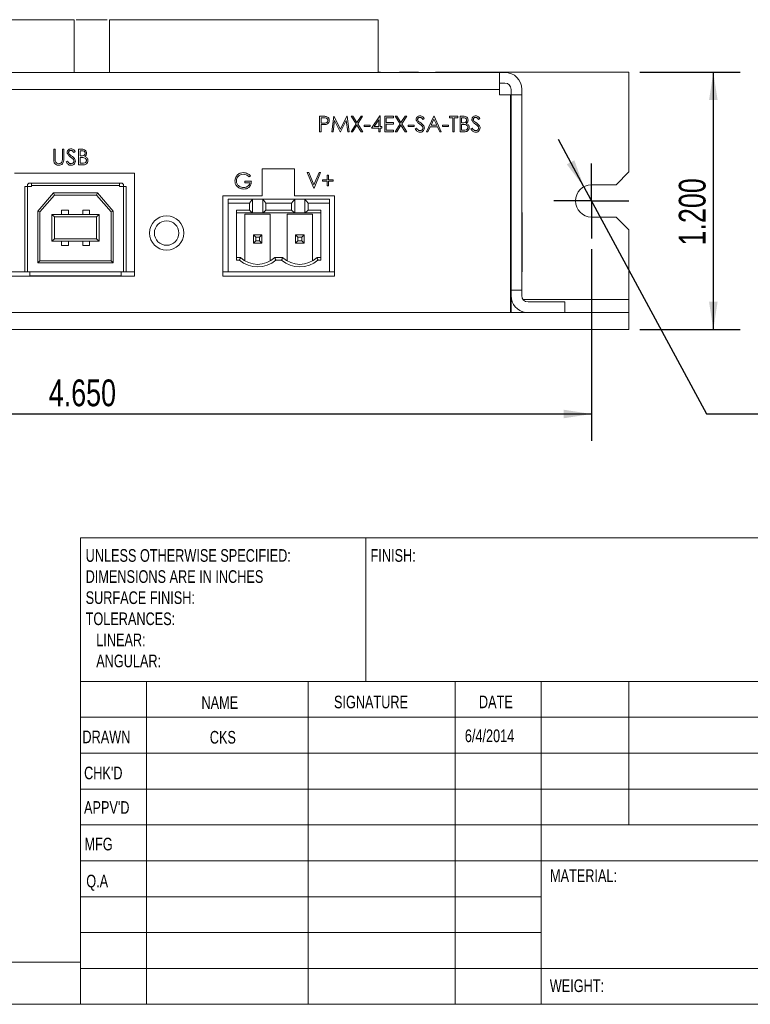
# Model space of a CAD drawing. Header units: inches. Extents: x 0.2 to 16.3, y 0.2 to 11.5.
# Tile 42 of 71: x 8.7 to 12.1, y 0.2 to 4.8. Entities that reach past the tile are written whole.
import ezdxf

# ---------------------------------------------------------------- set-up
doc = ezdxf.new("R2010")
doc.units = ezdxf.units.IN
doc.header["$MEASUREMENT"] = 0
doc.layers.add('FORMAT', color=7, linetype='Continuous')
doc.styles.add('SLDTEXTSTYLE0', font='TXT', dxfattribs={"width": 0.75})
doc.dimstyles.new('SLDDIMSTYLE0', dxfattribs={"dimtxt": 0.125, "dimasz": 0.13, "dimexe": 0, "dimexo": 0.0625, "dimgap": 0.03125, "dimtad": 2, "dimdec": 3, "dimzin": 4, "dimdsep": 46, "dimtxsty": 'Standard', "dimsah": 1, "dimcen": 0.09, "dimadec": 0, "dimazin": 0, "dimtfac": 1, "dimtdec": 3, "dimtofl": 0, "dimtmove": 0, "dimatfit": 3, "dimfxl": 1, "dimtolj": 1, "dimtzin": 12, "dimarcsym": 0})
doc.dimstyles.new('SLDDIMSTYLE3', dxfattribs={"dimtxt": 0.125, "dimasz": 0.13, "dimexe": 0, "dimexo": 0.0625, "dimgap": 0.03125, "dimtad": 0, "dimtih": 1, "dimtoh": 1, "dimdec": 3, "dimzin": 12, "dimdsep": 46, "dimtxsty": 'Standard', "dimsah": 1, "dimcen": 0.09, "dimadec": 0, "dimazin": 0, "dimtfac": 1, "dimtdec": 3, "dimtmove": 0, "dimatfit": 2, "dimfxl": 1, "dimtolj": 1, "dimtzin": 12, "dimarcsym": 0})

# ---------------------------------------------------------------- blocks, each defined once
blk = doc.blocks.new('SW_NOTE_1')
at = {"color": 0, "linetype": 'Continuous', "lineweight": 0, "attachment_point": 1, "style": 'SLDTEXTSTYLE0'}
for s, insert, char_height in [('UNLESS OTHERWISE SPECIFIED:', (0, 0.0761), 0.059055), ('DIMENSIONS ARE IN INCHES', (0, -0.0223), 0.059055), ('SURFACE FINISH:', (0, -0.1207), 0.059055), ('TOLERANCES:', (0, -0.2191), 0.059055), ('   LINEAR:', (0, -0.3176), 0.05906), ('   ANGULAR:', (0, -0.416), 0.059055)]:
    blk.add_mtext(s, dxfattribs=dict(at, insert=insert, char_height=char_height))
blk = doc.blocks.new('*D16')
at = {"layer": 'FORMAT'}
for p, q in [((6.7027, 3.7187), (6.7027, 2.825)), ((11.3527, 3.7187), (11.3527, 2.825)), ((6.7027, 2.95), (11.3527, 2.95))]:
    blk.add_line(p, q, dxfattribs=at)
for points in [[(6.7027, 2.95), (6.8327, 2.93), (6.8327, 2.97)], [(11.3527, 2.95), (11.2227, 2.97), (11.2227, 2.93)]]:
    blk.add_solid(points, dxfattribs=at)
at = {"layer": 'FORMAT', "insert": (8.8199, 3.1111), "char_height": 0.125, "attachment_point": 1, "style": 'SLDTEXTSTYLE0'}
blk.add_mtext('4.650', dxfattribs=at)
blk = doc.blocks.new('*D17')
at = {"layer": 'FORMAT'}
for p, q in [((11.5777, 4.5437), (12.0464, 4.5437)), ((11.9214, 4.5437), (11.9214, 3.3437)), ((11.5777, 3.3437), (12.0464, 3.3437))]:
    blk.add_line(p, q, dxfattribs=at)
for points in [[(11.9214, 4.5437), (11.9014, 4.4137), (11.9414, 4.4137)], [(11.9214, 3.3437), (11.9414, 3.4737), (11.9014, 3.4737)]]:
    blk.add_solid(points, dxfattribs=at)
at = {"layer": 'FORMAT', "insert": (11.7602, 3.7359), "char_height": 0.125, "attachment_point": 1, "rotation": 90, "style": 'SLDTEXTSTYLE0'}
blk.add_mtext('1.200', dxfattribs=at)
blk = doc.blocks.new('*D18')
at = {"layer": 'FORMAT'}
for p, q in [((11.317, 4.0096), (11.1982, 4.2296)), ((11.317, 4.0096), (11.8892, 2.95)), ((11.8892, 2.95), (12.1392, 2.95))]:
    blk.add_line(p, q, dxfattribs=at)
blk.add_solid([(11.317, 4.0096), (11.2728, 4.1335), (11.2376, 4.1145)], dxfattribs=at)
at = {"layer": 'FORMAT', "char_height": 0.125, "attachment_point": 1, "style": 'SLDTEXTSTYLE0'}
for s, insert in [('%%c', (12.2017, 3.011)), ('.150 (4X)', (12.3903, 3.0129))]:
    blk.add_mtext(s, dxfattribs=dict(at, insert=insert))
blk = doc.blocks.new('SW_CENTERMARKSYMBOL_4')
at = {"layer": 'FORMAT', "color": 0}
for p, q in [((0, 0.1), (0, 0.175)), ((0, 0), (0, 0.1)), ((-0.1, 0), (-0.175, 0)), ((0, 0), (-0.1, 0)), ((0, 0), (0, -0.1)), ((0, 0), (0.1, 0)), ((0.1, 0), (0.175, 0)), ((0, -0.1), (0, -0.175))]:
    blk.add_line(p, q, dxfattribs=at)

msp = doc.modelspace()

# ---------------------------------------------------------------- linework, layer by layer
at = {"color": 7, "linetype": 'Continuous', "lineweight": 15}
for p, q in [((8.9377, 4.789), (7.6829, 4.789)), ((8.9377, 4.543), (8.9377, 4.789)), ((9.1029, 4.789), (9.1029, 4.543)), ((10.3577, 4.789), (9.1029, 4.789)), ((10.3577, 4.543), (10.3577, 4.789)), ((7.1317, 4.543), (10.9237, 4.543)), ((10.3686, 4.5437), (10.3577, 4.5437)), ((10.5449, 4.5437), (10.4563, 4.5437)), ((11.5277, 4.5437), (10.624, 4.5437)), ((10.9237, 4.543), (10.9237, 4.464)), ((10.9237, 4.543), (10.9487, 4.543)), ((11.5277, 4.0787), (11.5277, 4.5437)), ((7.1317, 4.464), (10.9237, 4.464)), ((10.9237, 4.493), (10.9487, 4.493)), ((10.9237, 4.464), (10.9237, 4.439)), ((10.9777, 4.464), (10.9777, 4.439)), ((11.0277, 4.464), (11.0277, 4.439)), ((10.9237, 4.439), (10.9741, 4.439)), ((10.9741, 4.439), (10.9741, 3.423)), ((11.0277, 4.439), (10.9777, 4.439)), ((10.9777, 4.439), (10.9777, 3.527)), ((11.0277, 4.439), (11.0277, 3.527)), ((10.0841, 4.3388), (10.0984, 4.3388)), ((10.0841, 4.2659), (10.0841, 4.3388)), ((10.0907, 4.3313), (10.0907, 4.307)), ((10.104, 4.3313), (10.0907, 4.3313)), ((10.1402, 4.2659), (10.1498, 4.3388)), ((10.1538, 4.3185), (10.1468, 4.2659)), ((10.1498, 4.3388), (10.1508, 4.3388)), ((10.1508, 4.3388), (10.1809, 4.279)), ((10.1802, 4.2659), (10.1538, 4.3185)), ((10.1809, 4.279), (10.2109, 4.3388)), ((10.208, 4.3183), (10.1817, 4.2659)), ((10.215, 4.2659), (10.208, 4.3183)), ((10.2109, 4.3388), (10.2119, 4.3388)), ((10.2119, 4.3388), (10.2215, 4.2659)), ((10.2314, 4.3388), (10.2389, 4.3388)), ((10.2542, 4.3031), (10.2314, 4.3388)), ((10.2389, 4.3388), (10.258, 4.309)), ((10.258, 4.309), (10.2771, 4.3388)), ((10.2846, 4.3388), (10.2618, 4.3031)), ((10.2771, 4.3388), (10.2846, 4.3388)), ((10.3253, 4.2827), (10.3651, 4.3407)), ((10.3599, 4.3218), (10.3382, 4.2902)), ((10.3599, 4.2902), (10.3599, 4.3218)), ((10.3651, 4.3407), (10.3664, 4.3407)), ((10.3664, 4.3407), (10.3664, 4.2902)), ((10.3879, 4.3388), (10.4291, 4.3388)), ((10.3879, 4.2659), (10.3879, 4.3388)), ((10.3945, 4.3313), (10.3945, 4.3089)), ((10.4291, 4.3313), (10.3945, 4.3313)), ((10.4291, 4.3388), (10.4291, 4.3313)), ((10.437, 4.3388), (10.4446, 4.3388)), ((10.4599, 4.3031), (10.437, 4.3388)), ((10.4446, 4.3388), (10.4637, 4.309)), ((10.4637, 4.309), (10.4827, 4.3388)), ((10.4903, 4.3388), (10.4674, 4.3031)), ((10.4827, 4.3388), (10.4903, 4.3388)), ((10.5721, 4.3283), (10.5662, 4.3238)), ((10.5824, 4.2659), (10.617, 4.3388)), ((10.6174, 4.3246), (10.6042, 4.2967)), ((10.617, 4.3388), (10.6179, 4.3388)), ((10.6302, 4.2967), (10.6174, 4.3246)), ((10.6179, 4.3388), (10.6516, 4.2659)), ((10.6899, 4.3388), (10.7282, 4.3388)), ((10.6899, 4.3313), (10.6899, 4.3388)), ((10.7058, 4.3313), (10.6899, 4.3313)), ((10.7058, 4.2659), (10.7058, 4.3313)), ((10.7123, 4.3313), (10.7123, 4.2659)), ((10.7282, 4.3313), (10.7123, 4.3313)), ((10.7282, 4.3388), (10.7282, 4.3313)), ((10.7394, 4.3388), (10.7537, 4.3388)), ((10.7394, 4.2659), (10.7394, 4.3388)), ((10.746, 4.3313), (10.746, 4.3079)), ((10.7549, 4.3313), (10.746, 4.3313)), ((10.832, 4.3283), (10.8261, 4.3238)), ((10.0907, 4.307), (10.1034, 4.3068)), ((10.0907, 4.2995), (10.0907, 4.2659)), ((10.0959, 4.2995), (10.0907, 4.2995)), ((10.2304, 4.2659), (10.2542, 4.3031)), ((10.258, 4.2972), (10.238, 4.2659)), ((10.278, 4.2659), (10.258, 4.2972)), ((10.2618, 4.3031), (10.2856, 4.2659)), ((10.2916, 4.2977), (10.3197, 4.2977)), ((10.2916, 4.2902), (10.2916, 4.2977)), ((10.3197, 4.2902), (10.2916, 4.2902)), ((10.3197, 4.2977), (10.3197, 4.2902)), ((10.3599, 4.2827), (10.3253, 4.2827)), ((10.3382, 4.2902), (10.3599, 4.2902)), ((10.3599, 4.2659), (10.3599, 4.2827)), ((10.3664, 4.2902), (10.3748, 4.2902)), ((10.3664, 4.2827), (10.3664, 4.2659)), ((10.3748, 4.2827), (10.3664, 4.2827)), ((10.3748, 4.2902), (10.3748, 4.2827)), ((10.3945, 4.3089), (10.4291, 4.3089)), ((10.3945, 4.3014), (10.3945, 4.2733)), ((10.4291, 4.3014), (10.3945, 4.3014)), ((10.3945, 4.2733), (10.4291, 4.2733)), ((10.4291, 4.3089), (10.4291, 4.3014)), ((10.4291, 4.2733), (10.4291, 4.2659)), ((10.4361, 4.2659), (10.4599, 4.3031)), ((10.4637, 4.2972), (10.4436, 4.2659)), ((10.4837, 4.2659), (10.4637, 4.2972)), ((10.4674, 4.3031), (10.4912, 4.2659)), ((10.4973, 4.2977), (10.5254, 4.2977)), ((10.4973, 4.2902), (10.4973, 4.2977)), ((10.5254, 4.2902), (10.4973, 4.2902)), ((10.5254, 4.2977), (10.5254, 4.2902)), ((10.53, 4.2799), (10.5362, 4.2836)), ((10.6006, 4.2892), (10.5895, 4.2659)), ((10.6337, 4.2892), (10.6006, 4.2892)), ((10.6042, 4.2967), (10.6302, 4.2967)), ((10.6444, 4.2659), (10.6337, 4.2892)), ((10.6581, 4.2977), (10.6861, 4.2977)), ((10.6581, 4.2902), (10.6581, 4.2977)), ((10.6861, 4.2902), (10.6581, 4.2902)), ((10.6861, 4.2977), (10.6861, 4.2902)), ((10.746, 4.3079), (10.7504, 4.3079)), ((10.746, 4.3005), (10.746, 4.2733)), ((10.7503, 4.3005), (10.746, 4.3005)), ((10.746, 4.2733), (10.7553, 4.2733)), ((10.7899, 4.2799), (10.7961, 4.2836)), ((10.0907, 4.2659), (10.0841, 4.2659)), ((10.1468, 4.2659), (10.1402, 4.2659)), ((10.1817, 4.2659), (10.1802, 4.2659)), ((10.2215, 4.2659), (10.215, 4.2659)), ((10.238, 4.2659), (10.2304, 4.2659)), ((10.2856, 4.2659), (10.278, 4.2659)), ((10.3664, 4.2659), (10.3599, 4.2659)), ((10.4291, 4.2659), (10.3879, 4.2659)), ((10.4436, 4.2659), (10.4361, 4.2659)), ((10.4912, 4.2659), (10.4837, 4.2659)), ((10.5895, 4.2659), (10.5824, 4.2659)), ((10.6516, 4.2659), (10.6444, 4.2659)), ((10.7123, 4.2659), (10.7058, 4.2659)), ((10.7592, 4.2659), (10.7394, 4.2659)), ((8.8432, 4.1846), (8.8498, 4.1846)), ((8.8432, 4.1405), (8.8432, 4.1846)), ((8.8498, 4.1846), (8.8498, 4.1409)), ((8.8834, 4.1846), (8.89, 4.1846)), ((8.8834, 4.1409), (8.8834, 4.1846)), ((8.89, 4.1846), (8.89, 4.1405)), ((8.9591, 4.1846), (8.9734, 4.1846)), ((8.9591, 4.1116), (8.9591, 4.1846)), ((8.9433, 4.1741), (8.9373, 4.1696)), ((8.9657, 4.1771), (8.9657, 4.1537)), ((8.9746, 4.1771), (8.9657, 4.1771)), ((8.9657, 4.1537), (8.9701, 4.1537)), ((8.9657, 4.1462), (8.9657, 4.1191)), ((8.97, 4.1462), (8.9657, 4.1462)), ((8.9012, 4.1257), (8.9074, 4.1294)), ((8.9789, 4.1116), (8.9591, 4.1116)), ((8.9657, 4.1191), (8.975, 4.1191)), ((9.9662, 4.093), (9.8162, 4.093)), ((9.8162, 4.093), (9.8162, 3.968)), ((9.9662, 3.968), (9.9662, 4.093)), ((9.2197, 4.073), (8.6597, 4.073)), ((9.2197, 3.593), (9.2197, 4.073)), ((9.7607, 4.0612), (9.7551, 4.0559)), ((10.026, 4.0761), (10.033, 4.0761)), ((10.0568, 4.0032), (10.026, 4.0761)), ((10.033, 4.0761), (10.0573, 4.0186)), ((10.0573, 4.0186), (10.0816, 4.0761)), ((10.0886, 4.0761), (10.0577, 4.0032)), ((10.0816, 4.0761), (10.0886, 4.0761)), ((10.0979, 4.0359), (10.0979, 4.0424)), ((10.0979, 4.0424), (10.1194, 4.0424)), ((10.1194, 4.0639), (10.126, 4.0639)), ((10.1194, 4.0424), (10.1194, 4.0639)), ((10.126, 4.0639), (10.126, 4.0424)), ((10.126, 4.0424), (10.1475, 4.0424)), ((10.1475, 4.0424), (10.1475, 4.0359)), ((11.4677, 4.0187), (11.5277, 4.0787)), ((8.7084, 3.6137), (8.7084, 4.0113)), ((8.7084, 4.0113), (8.7202, 4.0113)), ((8.7202, 4.0152), (8.7202, 4.0113)), ((8.7399, 4.0113), (8.7202, 4.0113)), ((8.7202, 3.6137), (8.7202, 4.0113)), ((8.7321, 4.027), (8.7399, 4.027)), ((8.7399, 4.027), (9.1494, 4.027)), ((8.7399, 4.0152), (8.7399, 4.027)), ((8.7399, 4.0113), (8.7399, 4.0152)), ((8.7399, 4.0152), (9.1494, 4.0152)), ((9.1494, 4.027), (9.1494, 4.0152)), ((9.1494, 4.027), (9.1572, 4.027)), ((9.1494, 4.0152), (9.1494, 4.0113)), ((9.1494, 4.0113), (9.1691, 4.0113)), ((9.1691, 4.0113), (9.1691, 4.0152)), ((9.1809, 4.0113), (9.1691, 4.0113)), ((9.1691, 4.0113), (9.1691, 3.6137)), ((9.1809, 4.0113), (9.1809, 3.6137)), ((9.7345, 4.0363), (9.7654, 4.0363)), ((9.7345, 4.0288), (9.7345, 4.0363)), ((9.7588, 4.0288), (9.7345, 4.0288)), ((10.0577, 4.0032), (10.0568, 4.0032)), ((10.1194, 4.0359), (10.0979, 4.0359)), ((10.1194, 4.0144), (10.1194, 4.0359)), ((10.126, 4.0144), (10.1194, 4.0144)), ((10.126, 4.0359), (10.126, 4.0144)), ((10.1475, 4.0359), (10.126, 4.0359)), ((11.3527, 4.0187), (11.4677, 4.0187)), ((8.8417, 3.981), (8.7685, 3.8961)), ((8.8462, 3.9711), (8.7783, 3.8924)), ((9.0476, 3.981), (8.8417, 3.981)), ((8.8417, 3.981), (8.8462, 3.9711)), ((9.0431, 3.9711), (8.8462, 3.9711)), ((9.0476, 3.981), (9.0431, 3.9711)), ((9.111, 3.8924), (9.0431, 3.9711)), ((9.1208, 3.8961), (9.0476, 3.981)), ((9.8162, 3.968), (9.6327, 3.968)), ((9.6327, 3.968), (9.6327, 3.593)), ((9.6569, 3.9522), (9.6569, 3.9326)), ((10.1293, 3.9522), (9.6569, 3.9522)), ((9.7563, 3.9326), (9.7708, 3.9512)), ((9.7708, 3.9512), (9.7708, 3.8878)), ((9.7708, 3.9512), (9.8185, 3.9512)), ((9.8185, 3.9512), (9.8185, 3.8878)), ((9.8185, 3.9512), (9.833, 3.9326)), ((9.9531, 3.9326), (9.9677, 3.9512)), ((10.1527, 3.968), (9.9662, 3.968)), ((9.9677, 3.8878), (9.9677, 3.9512)), ((9.9677, 3.9512), (10.0153, 3.9512)), ((10.0153, 3.9512), (10.0299, 3.9326)), ((10.0153, 3.8878), (10.0153, 3.9512)), ((10.1293, 3.9326), (10.1293, 3.9522)), ((10.1527, 3.593), (10.1527, 3.968)), ((9.6569, 3.9326), (9.6569, 3.6137)), ((9.7563, 3.9326), (9.6569, 3.9326)), ((9.7563, 3.9001), (9.7563, 3.9326)), ((9.833, 3.9326), (9.833, 3.9001)), ((9.833, 3.9326), (9.9531, 3.9326)), ((9.9531, 3.9001), (9.9531, 3.9326)), ((10.0299, 3.9326), (10.0299, 3.9001)), ((10.1293, 3.9326), (10.0299, 3.9326)), ((10.1293, 3.6137), (10.1293, 3.9326)), ((8.7685, 3.8961), (8.7685, 3.655)), ((8.7685, 3.8961), (8.7783, 3.8924)), ((8.7783, 3.8924), (8.7783, 3.6648)), ((8.8344, 3.7554), (8.8344, 3.8806)), ((8.8462, 3.8688), (8.8344, 3.8806)), ((8.8344, 3.8806), (9.0549, 3.8806)), ((8.8462, 3.8688), (8.8462, 3.7672)), ((9.0431, 3.8688), (8.8462, 3.8688)), ((8.8797, 3.9003), (8.9112, 3.9003)), ((8.8797, 3.9003), (8.8797, 3.8806)), ((8.9112, 3.8806), (8.9112, 3.9003)), ((8.9781, 3.9003), (9.0096, 3.9003)), ((8.9781, 3.8806), (8.9781, 3.9003)), ((9.0096, 3.9003), (9.0096, 3.8806)), ((9.0431, 3.8688), (9.0549, 3.8806)), ((9.0431, 3.7672), (9.0431, 3.8688)), ((9.0549, 3.8806), (9.0549, 3.7554)), ((9.1208, 3.8961), (9.111, 3.8924)), ((9.111, 3.6648), (9.111, 3.8924)), ((9.1208, 3.655), (9.1208, 3.8961)), ((9.6962, 3.6676), (9.6962, 3.9001)), ((9.7563, 3.9001), (9.6962, 3.9001)), ((9.7693, 3.8878), (9.6962, 3.8878)), ((9.7356, 3.8814), (9.7356, 3.6637)), ((9.8537, 3.8814), (9.7356, 3.8814)), ((9.7693, 3.8878), (9.7563, 3.9001)), ((9.7708, 3.8878), (9.7693, 3.8878)), ((9.8185, 3.8878), (9.7708, 3.8878)), ((9.82, 3.8878), (9.8185, 3.8878)), ((9.833, 3.9001), (9.82, 3.8878)), ((9.9661, 3.8878), (9.82, 3.8878)), ((9.833, 3.9001), (9.9531, 3.9001)), ((9.8537, 3.6637), (9.8537, 3.8814)), ((9.9324, 3.8814), (9.9324, 3.6637)), ((10.0506, 3.8814), (9.9324, 3.8814)), ((9.9661, 3.8878), (9.9531, 3.9001)), ((9.9677, 3.8878), (9.9661, 3.8878)), ((10.0153, 3.8878), (9.9677, 3.8878)), ((10.0169, 3.8878), (10.0153, 3.8878)), ((10.0299, 3.9001), (10.0169, 3.8878)), ((10.0899, 3.8878), (10.0169, 3.8878)), ((10.0899, 3.9001), (10.0299, 3.9001)), ((10.0506, 3.6637), (10.0506, 3.8814)), ((10.0899, 3.9001), (10.0899, 3.6676)), ((10.9777, 3.8892), (10.9741, 3.8892)), ((11.0277, 3.8892), (11.0296, 3.8892)), ((11.0277, 3.8892), (11.0296, 3.8892)), ((11.0277, 3.8892), (11.0296, 3.8892)), ((11.0277, 3.8892), (11.0296, 3.8892)), ((11.0277, 3.8892), (11.0296, 3.8892)), ((11.0277, 3.8892), (11.0296, 3.8892)), ((11.0277, 3.8892), (11.0296, 3.8892)), ((11.0277, 3.8892), (11.0296, 3.8892)), ((11.0277, 3.8892), (11.0296, 3.8892)), ((11.0296, 3.8892), (11.0296, 3.8853)), ((11.0296, 3.8892), (11.0296, 3.8853)), ((11.0296, 3.8892), (11.0296, 3.8853)), ((11.0296, 3.8892), (11.0296, 3.8853)), ((11.0296, 3.8892), (11.0296, 3.8853)), ((11.0296, 3.8892), (11.0296, 3.8853)), ((11.0296, 3.8892), (11.0296, 3.8853)), ((11.0296, 3.8892), (11.0296, 3.8853)), ((11.0296, 3.8892), (11.0296, 3.8853)), ((11.0296, 3.6137), (11.0296, 3.8853)), ((11.4677, 3.8687), (11.3527, 3.8687)), ((11.5277, 3.8087), (11.4677, 3.8687)), ((8.8344, 3.7554), (8.8462, 3.7672)), ((8.8462, 3.7672), (9.0431, 3.7672)), ((9.0549, 3.7554), (9.0431, 3.7672)), ((9.775, 3.7857), (9.7855, 3.7752)), ((9.775, 3.7463), (9.775, 3.7857)), ((9.775, 3.7857), (9.8143, 3.7857)), ((9.8038, 3.7752), (9.7855, 3.7752)), ((9.7855, 3.7752), (9.7855, 3.7569)), ((9.8143, 3.7857), (9.8038, 3.7752)), ((9.8038, 3.7569), (9.8038, 3.7752)), ((9.8143, 3.7463), (9.8143, 3.7857)), ((9.9824, 3.7752), (9.9718, 3.7857)), ((9.9718, 3.7857), (9.9718, 3.7463)), ((10.0112, 3.7857), (9.9718, 3.7857)), ((9.9824, 3.7752), (9.9824, 3.7569)), ((10.0006, 3.7752), (9.9824, 3.7752)), ((10.0112, 3.7857), (10.0006, 3.7752)), ((10.0006, 3.7569), (10.0006, 3.7752)), ((10.0112, 3.7857), (10.0112, 3.7463)), ((11.5277, 3.4837), (11.5277, 3.8087)), ((9.0549, 3.7554), (8.8344, 3.7554)), ((8.8797, 3.7357), (8.8797, 3.7554)), ((8.9112, 3.7357), (8.8797, 3.7357)), ((8.9112, 3.7554), (8.9112, 3.7357)), ((8.9781, 3.7554), (8.9781, 3.7357)), ((9.0096, 3.7357), (8.9781, 3.7357)), ((9.0096, 3.7357), (9.0096, 3.7554)), ((9.7855, 3.7569), (9.775, 3.7463)), ((9.775, 3.7463), (9.8143, 3.7463)), ((9.8038, 3.7569), (9.7855, 3.7569)), ((9.8143, 3.7463), (9.8038, 3.7569)), ((9.9824, 3.7569), (9.9718, 3.7463)), ((10.0112, 3.7463), (9.9718, 3.7463)), ((9.9824, 3.7569), (10.0006, 3.7569)), ((10.0112, 3.7463), (10.0006, 3.7569)), ((9.6962, 3.6794), (9.7144, 3.6794)), ((9.8749, 3.6794), (9.9112, 3.6794)), ((10.0718, 3.6794), (10.0899, 3.6794)), ((8.7685, 3.655), (8.7783, 3.6648)), ((8.7685, 3.655), (9.1208, 3.655)), ((8.7783, 3.6648), (9.111, 3.6648)), ((9.111, 3.6648), (9.1208, 3.655)), ((9.7098, 3.6676), (9.6962, 3.6676)), ((9.9067, 3.6676), (9.8795, 3.6676)), ((10.0899, 3.6676), (10.0763, 3.6676)), ((7.6397, 3.593), (9.2197, 3.593)), ((8.622, 3.6137), (8.7084, 3.6137)), ((8.7202, 3.6137), (8.7084, 3.6137)), ((8.7202, 3.6137), (9.1691, 3.6137)), ((8.7321, 3.594), (8.7321, 3.6137)), ((9.1572, 3.594), (8.7321, 3.594)), ((9.1572, 3.6137), (9.1572, 3.594)), ((9.1809, 3.6137), (9.1691, 3.6137)), ((9.1809, 3.6137), (9.2197, 3.6137)), ((9.6327, 3.6137), (9.6569, 3.6137)), ((9.6327, 3.593), (10.1527, 3.593)), ((9.6569, 3.6137), (10.1293, 3.6137)), ((10.1293, 3.6137), (10.1527, 3.6137)), ((10.9777, 3.6137), (10.9741, 3.6137)), ((11.0296, 3.6137), (11.0277, 3.6137)), ((11.0277, 3.527), (10.9777, 3.527)), ((10.9777, 3.527), (10.9777, 3.502)), ((10.9777, 3.527), (10.9777, 3.4237)), ((10.9777, 3.527), (10.9777, 3.502)), ((10.9777, 3.527), (10.9777, 3.4237)), ((11.0277, 3.527), (11.0277, 3.502)), ((11.0277, 3.527), (11.0277, 3.502)), ((11.0277, 3.527), (11.0277, 3.502)), ((11.0277, 3.527), (11.0277, 3.502)), ((10.9777, 3.4837), (10.9741, 3.4837)), ((11.5277, 3.4837), (11.0342, 3.4837)), ((11.0567, 3.473), (11.2277, 3.473)), ((11.2277, 3.473), (11.2277, 3.4237)), ((11.5277, 3.4237), (11.5277, 3.4837)), ((6.5277, 3.4237), (11.5277, 3.4237)), ((10.9741, 3.423), (7.0812, 3.423)), ((11.0277, 3.4285), (11.0277, 3.4237)), ((11.0277, 3.4285), (11.0277, 3.4237)), ((11.2777, 3.4237), (11.3527, 3.4237)), ((11.2777, 3.4237), (11.3527, 3.4237)), ((11.3527, 3.4237), (11.4677, 3.4237)), ((11.3527, 3.4237), (11.4677, 3.4237)), ((11.4677, 3.4237), (11.5277, 3.4237)), ((11.4677, 3.4237), (11.5277, 3.4237)), ((11.5277, 3.3437), (11.5277, 3.4237)), ((6.5277, 3.3437), (11.5277, 3.3437)), ((11.2777, 3.3437), (11.3527, 3.3437)), ((11.2777, 3.3437), (11.3527, 3.3437)), ((11.3527, 3.3437), (11.4677, 3.3437)), ((11.3527, 3.3437), (11.4677, 3.3437)), ((11.4677, 3.3437), (11.5277, 3.3437)), ((11.4677, 3.3437), (11.5277, 3.3437))]:
    msp.add_line(p, q, dxfattribs=at)
at = {"color": 7, "linetype": 'Continuous', "lineweight": 0}
for p, q in [((8.9685, 2.372), (16.3386, 2.372)), ((8.9685, 2.372), (8.9685, 0.1969)), ((10.2992, 1.7028), (10.2992, 2.372)), ((16.3386, 1.7028), (8.9685, 1.7028)), ((9.2756, 1.7028), (9.2756, 0.1969)), ((10.0311, 1.7028), (10.0311, 0.1969)), ((10.7165, 1.7028), (10.7165, 0.1969)), ((11.1181, 0.1969), (11.1181, 1.7028)), ((11.5276, 1.0335), (11.5276, 1.7028)), ((12.8583, 1.5354), (8.9685, 1.5354)), ((12.8583, 1.3681), (8.9685, 1.3681)), ((12.8583, 1.2008), (8.9685, 1.2008)), ((12.8583, 1.0335), (8.9685, 1.0335)), ((11.1181, 0.8661), (8.9685, 0.8661)), ((11.1181, 0.8661), (16.3386, 0.8661)), ((11.1181, 0.6988), (8.9685, 0.6988)), ((11.1181, 0.5315), (8.9685, 0.5315)), ((0.3937, 0.3937), (8.9685, 0.3937)), ((8.9685, 0.3642), (16.3386, 0.3642)), ((0.1969, 0.1969), (16.3386, 0.1969))]:
    msp.add_line(p, q, dxfattribs=at)
at = {"color": 7, "linetype": 'Continuous', "lineweight": 15}
for radius in [0.08, 0.057]:
    msp.add_circle((9.3697, 3.794), radius, dxfattribs=at)
for centre, radius, start, end in [((10.9487, 4.464), 0.079, 0, 90), ((10.9487, 4.464), 0.029, 0, 90), ((8.7321, 4.0152), 0.0118, 90, 180), ((9.1572, 4.0152), 0.0118, 0, 90), ((11.3527, 3.9437), 0.075, 90, 270), ((11.0257, 3.8853), 0.00394, 0, 59.8676), ((9.7947, 3.766), 0.1181, 227.1666, 312.8334), ((9.9915, 3.766), 0.1181, 227.1666, 312.8334), ((9.7947, 3.766), 0.1299, 229.2509, 310.7491), ((9.9915, 3.766), 0.1299, 229.2509, 310.7491), ((11.0567, 3.502), 0.079, 180, 262.4491), ((11.0567, 3.502), 0.029, 180, 270)]:
    msp.add_arc(centre, radius, start, end, dxfattribs=at)
for points in [[(9.0924, 4.789), (8.9482, 4.789)], [(10.4776, 4.5432), (10.4776, 4.543)], [(10.4851, 4.5432), (10.4851, 4.543)], [(9.7144, 3.6794), (9.7098, 3.6676)], [(9.8795, 3.6676), (9.8749, 3.6794)], [(9.9112, 3.6794), (9.9067, 3.6676)], [(10.0763, 3.6676), (10.0718, 3.6794)]]:
    msp.add_open_spline(points, degree=1, dxfattribs=at)
for points, knots in [([(10.0984, 4.3388), (10.1015, 4.3388), (10.1071, 4.3388), (10.1126, 4.338), (10.115, 4.3377)], [0, 0, 0, 0, 0.560317, 1, 1, 1, 1]), ([(10.1034, 4.3068), (10.1079, 4.3068), (10.1134, 4.3068), (10.1188, 4.3105), (10.1216, 4.3138), (10.1221, 4.317), (10.1224, 4.3192)], [0, 0, 0, 0, 0.499721, 0.62535, 0.751081, 1, 1, 1, 1]), ([(10.1224, 4.3192), (10.1221, 4.3213), (10.1216, 4.3244), (10.1189, 4.3277), (10.1138, 4.3314), (10.1083, 4.3314), (10.104, 4.3313)], [0, 0, 0, 0, 0.248969, 0.37473, 0.500386, 1, 1, 1, 1]), ([(10.129, 4.3192), (10.1288, 4.3168), (10.1285, 4.312), (10.1248, 4.3062), (10.1198, 4.3024), (10.1162, 4.3013), (10.1144, 4.3007)], [0, 0, 0, 0, 0.280099, 0.559324, 0.779458, 1, 1, 1, 1]), ([(10.115, 4.3377), (10.1172, 4.3369), (10.1217, 4.3353), (10.1262, 4.3304), (10.1287, 4.3248), (10.1289, 4.3211), (10.129, 4.3192)], [0, 0, 0, 0, 0.279706, 0.559381, 0.779508, 1, 1, 1, 1]), ([(10.5347, 4.3236), (10.535, 4.3262), (10.5357, 4.3314), (10.5406, 4.337), (10.5466, 4.3401), (10.5506, 4.3405), (10.5527, 4.3407)], [0, 0, 0, 0, 0.2795525, 0.558797, 0.7793772, 1, 1, 1, 1]), ([(10.5388, 4.3125), (10.5375, 4.3144), (10.5352, 4.3178), (10.5349, 4.3219), (10.5347, 4.3236)], [0, 0, 0, 0, 0.559842, 1, 1, 1, 1]), ([(10.5519, 4.3332), (10.5505, 4.3331), (10.5475, 4.3328), (10.5439, 4.3306), (10.5416, 4.3274), (10.5414, 4.3251), (10.5412, 4.3239)], [0, 0, 0, 0, 0.280272, 0.559931, 0.77992, 1, 1, 1, 1]), ([(10.5412, 4.3239), (10.5413, 4.3229), (10.5415, 4.3209), (10.5431, 4.3175), (10.5449, 4.3157), (10.5461, 4.3145)], [0, 0, 0, 0, 0.279946, 0.559772, 1, 1, 1, 1]), ([(10.5662, 4.3238), (10.5641, 4.3265), (10.5612, 4.3302), (10.5559, 4.3329), (10.5532, 4.3331), (10.5519, 4.3332)], [0, 0, 0, 0, 0.559821, 0.77985, 1, 1, 1, 1]), ([(10.5527, 4.3407), (10.5549, 4.3404), (10.5594, 4.34), (10.5664, 4.3357), (10.5699, 4.3311), (10.5721, 4.3283)], [0, 0, 0, 0, 0.279747, 0.559502, 1, 1, 1, 1]), ([(10.7504, 4.3079), (10.755, 4.3079), (10.7607, 4.308), (10.7663, 4.3117), (10.7685, 4.3142), (10.77, 4.3172), (10.7702, 4.3195), (10.7703, 4.3206)], [0, 0, 0, 0, 0.498608, 0.624009, 0.749402, 0.874736, 1, 1, 1, 1]), ([(10.7537, 4.3388), (10.7568, 4.3387), (10.763, 4.3386), (10.7712, 4.3349), (10.776, 4.3281), (10.7766, 4.3232), (10.7768, 4.3207)], [0, 0, 0, 0, 0.2813177, 0.5599231, 0.7799348, 1, 1, 1, 1]), ([(10.7703, 4.3206), (10.7701, 4.3224), (10.7697, 4.3251), (10.7674, 4.3279), (10.7631, 4.331), (10.7585, 4.3312), (10.7549, 4.3313)], [0, 0, 0, 0, 0.249284, 0.374926, 0.500648, 1, 1, 1, 1]), ([(10.7768, 4.3207), (10.7767, 4.319), (10.7765, 4.3156), (10.774, 4.3097), (10.7705, 4.3069), (10.7684, 4.3052)], [0, 0, 0, 0, 0.280867, 0.561526, 1, 1, 1, 1]), ([(10.7946, 4.3236), (10.7949, 4.3262), (10.7955, 4.3314), (10.8005, 4.337), (10.8065, 4.3401), (10.8105, 4.3405), (10.8126, 4.3407)], [0, 0, 0, 0, 0.279552, 0.558801, 0.779377, 1, 1, 1, 1]), ([(10.7987, 4.3125), (10.7974, 4.3144), (10.7951, 4.3178), (10.7947, 4.3219), (10.7946, 4.3236)], [0, 0, 0, 0, 0.5598397, 1, 1, 1, 1]), ([(10.8118, 4.3332), (10.8103, 4.3331), (10.8074, 4.3328), (10.8038, 4.3306), (10.8015, 4.3274), (10.8012, 4.3251), (10.8011, 4.3239)], [0, 0, 0, 0, 0.2802784, 0.5599346, 0.7799217, 1, 1, 1, 1]), ([(10.8011, 4.3239), (10.8012, 4.3229), (10.8014, 4.3209), (10.803, 4.3175), (10.8048, 4.3157), (10.8059, 4.3145)], [0, 0, 0, 0, 0.279946, 0.559772, 1, 1, 1, 1]), ([(10.8261, 4.3238), (10.824, 4.3265), (10.8211, 4.3302), (10.8157, 4.3329), (10.8131, 4.3331), (10.8118, 4.3332)], [0, 0, 0, 0, 0.5598184, 0.7798488, 1, 1, 1, 1]), ([(10.8126, 4.3407), (10.8148, 4.3404), (10.8193, 4.34), (10.8263, 4.3357), (10.8298, 4.3311), (10.832, 4.3283)], [0, 0, 0, 0, 0.279751, 0.5595, 1, 1, 1, 1]), ([(10.1144, 4.3007), (10.111, 4.3003), (10.1048, 4.2995), (10.0986, 4.2995), (10.0959, 4.2995)], [0, 0, 0, 0, 0.55969, 1, 1, 1, 1]), ([(10.5522, 4.264), (10.5495, 4.2643), (10.5441, 4.2648), (10.5358, 4.2703), (10.5322, 4.2763), (10.53, 4.2799)], [0, 0, 0, 0, 0.279882, 0.559668, 1, 1, 1, 1]), ([(10.5362, 4.2836), (10.5384, 4.2803), (10.5414, 4.2757), (10.5476, 4.272), (10.5507, 4.2716), (10.5522, 4.2715)], [0, 0, 0, 0, 0.559322, 0.779778, 1, 1, 1, 1]), ([(10.5507, 4.3026), (10.5483, 4.3043), (10.5441, 4.3073), (10.5404, 4.3109), (10.5388, 4.3125)], [0, 0, 0, 0, 0.560415, 1, 1, 1, 1]), ([(10.5461, 4.3145), (10.5479, 4.3131), (10.5511, 4.3106), (10.5544, 4.3083), (10.5559, 4.3073)], [0, 0, 0, 0, 0.559907, 1, 1, 1, 1]), ([(10.5639, 4.291), (10.5616, 4.2934), (10.5576, 4.2977), (10.5528, 4.3011), (10.5507, 4.3026)], [0, 0, 0, 0, 0.559494, 1, 1, 1, 1]), ([(10.5522, 4.2715), (10.5542, 4.2717), (10.5581, 4.2721), (10.5629, 4.275), (10.5659, 4.2792), (10.5663, 4.2823), (10.5665, 4.2838)], [0, 0, 0, 0, 0.2802766, 0.5601452, 0.7801537, 1, 1, 1, 1]), ([(10.573, 4.2837), (10.5726, 4.2807), (10.5718, 4.2748), (10.566, 4.2684), (10.5592, 4.2646), (10.5546, 4.2642), (10.5522, 4.264)], [0, 0, 0, 0, 0.279184, 0.559084, 0.779447, 1, 1, 1, 1]), ([(10.5559, 4.3073), (10.5604, 4.3039), (10.5668, 4.2992), (10.5722, 4.2904), (10.5728, 4.2859), (10.573, 4.2837)], [0, 0, 0, 0, 0.560115, 0.780283, 1, 1, 1, 1]), ([(10.5665, 4.2838), (10.5663, 4.2853), (10.566, 4.2879), (10.5645, 4.29), (10.5639, 4.291)], [0, 0, 0, 0, 0.558988, 1, 1, 1, 1]), ([(10.764, 4.2996), (10.7614, 4.2999), (10.7569, 4.3005), (10.7523, 4.3005), (10.7503, 4.3005)], [0, 0, 0, 0, 0.559732, 1, 1, 1, 1]), ([(10.7553, 4.2733), (10.7601, 4.2734), (10.7672, 4.2734), (10.7735, 4.279), (10.7756, 4.2831), (10.7758, 4.2854), (10.7759, 4.2866)], [0, 0, 0, 0, 0.499362, 0.748736, 0.874399, 1, 1, 1, 1]), ([(10.7824, 4.2866), (10.782, 4.2833), (10.7811, 4.2768), (10.7746, 4.2698), (10.7669, 4.2663), (10.7617, 4.266), (10.7592, 4.2659)], [0, 0, 0, 0, 0.279141, 0.558653, 0.779059, 1, 1, 1, 1]), ([(10.7759, 4.2866), (10.7757, 4.2884), (10.7752, 4.2919), (10.771, 4.2971), (10.7666, 4.2987), (10.764, 4.2996)], [0, 0, 0, 0, 0.279945, 0.560431, 1, 1, 1, 1]), ([(10.7684, 4.3052), (10.7706, 4.3043), (10.7749, 4.3025), (10.7795, 4.2977), (10.782, 4.2921), (10.7823, 4.2884), (10.7824, 4.2866)], [0, 0, 0, 0, 0.280383, 0.559604, 0.779764, 1, 1, 1, 1]), ([(10.8121, 4.264), (10.8094, 4.2643), (10.804, 4.2648), (10.7957, 4.2703), (10.7921, 4.2763), (10.7899, 4.2799)], [0, 0, 0, 0, 0.279878, 0.559664, 1, 1, 1, 1]), ([(10.7961, 4.2836), (10.7982, 4.2803), (10.8013, 4.2757), (10.8074, 4.272), (10.8105, 4.2716), (10.8121, 4.2715)], [0, 0, 0, 0, 0.559322, 0.779785, 1, 1, 1, 1]), ([(10.8106, 4.3026), (10.8082, 4.3043), (10.804, 4.3073), (10.8003, 4.3109), (10.7987, 4.3125)], [0, 0, 0, 0, 0.5604113, 1, 1, 1, 1]), ([(10.8059, 4.3145), (10.8077, 4.3131), (10.8109, 4.3106), (10.8143, 4.3083), (10.8157, 4.3073)], [0, 0, 0, 0, 0.559907, 1, 1, 1, 1]), ([(10.8238, 4.291), (10.8215, 4.2934), (10.8175, 4.2977), (10.8127, 4.3011), (10.8106, 4.3026)], [0, 0, 0, 0, 0.5595006, 1, 1, 1, 1]), ([(10.8121, 4.2715), (10.814, 4.2717), (10.818, 4.2721), (10.8228, 4.275), (10.8258, 4.2792), (10.8262, 4.2823), (10.8264, 4.2838)], [0, 0, 0, 0, 0.280276, 0.560149, 0.780153, 1, 1, 1, 1]), ([(10.8329, 4.2837), (10.8325, 4.2807), (10.8317, 4.2748), (10.8259, 4.2684), (10.8191, 4.2646), (10.8144, 4.2642), (10.8121, 4.264)], [0, 0, 0, 0, 0.279183, 0.559086, 0.779443, 1, 1, 1, 1]), ([(10.8157, 4.3073), (10.8203, 4.3039), (10.8267, 4.2992), (10.8321, 4.2904), (10.8326, 4.2859), (10.8329, 4.2837)], [0, 0, 0, 0, 0.5601161, 0.7802838, 1, 1, 1, 1]), ([(10.8264, 4.2838), (10.8262, 4.2853), (10.8259, 4.2879), (10.8244, 4.29), (10.8238, 4.291)], [0, 0, 0, 0, 0.558996, 1, 1, 1, 1]), ([(8.9059, 4.1694), (8.9062, 4.172), (8.9068, 4.1772), (8.9118, 4.1828), (8.9177, 4.1859), (8.9218, 4.1862), (8.9238, 4.1864)], [0, 0, 0, 0, 0.279552, 0.558798, 0.779377, 1, 1, 1, 1]), ([(8.9231, 4.1789), (8.9216, 4.1788), (8.9187, 4.1786), (8.9151, 4.1763), (8.9128, 4.1732), (8.9125, 4.1709), (8.9124, 4.1697)], [0, 0, 0, 0, 0.280273, 0.559931, 0.77992, 1, 1, 1, 1]), ([(8.9373, 4.1696), (8.9353, 4.1722), (8.9324, 4.1759), (8.927, 4.1786), (8.9244, 4.1788), (8.9231, 4.1789)], [0, 0, 0, 0, 0.559818, 0.779848, 1, 1, 1, 1]), ([(8.9238, 4.1864), (8.9261, 4.1862), (8.9306, 4.1858), (8.9376, 4.1815), (8.9411, 4.1769), (8.9433, 4.1741)], [0, 0, 0, 0, 0.27975, 0.5595, 1, 1, 1, 1]), ([(8.9734, 4.1846), (8.9765, 4.1845), (8.9827, 4.1844), (8.9909, 4.1806), (8.9957, 4.1738), (8.9963, 4.1689), (8.9965, 4.1665)], [0, 0, 0, 0, 0.281317, 0.559921, 0.779935, 1, 1, 1, 1]), ([(8.8445, 4.1251), (8.8441, 4.128), (8.8432, 4.1331), (8.8432, 4.1382), (8.8432, 4.1405)], [0, 0, 0, 0, 0.559498, 1, 1, 1, 1]), ([(8.8498, 4.1409), (8.8498, 4.1391), (8.8498, 4.1358), (8.85, 4.1326), (8.8501, 4.1312)], [0, 0, 0, 0, 0.560124, 1, 1, 1, 1]), ([(8.89, 4.1405), (8.8899, 4.1365), (8.8898, 4.1284), (8.8854, 4.1176), (8.8769, 4.1108), (8.8705, 4.1101), (8.8673, 4.1098)], [0, 0, 0, 0, 0.281655, 0.560111, 0.78008, 1, 1, 1, 1]), ([(8.8827, 4.1295), (8.883, 4.1316), (8.8835, 4.1354), (8.8834, 4.1392), (8.8834, 4.1409)], [0, 0, 0, 0, 0.559624, 1, 1, 1, 1]), ([(8.9099, 4.1583), (8.9087, 4.1602), (8.9064, 4.1636), (8.906, 4.1676), (8.9059, 4.1694)], [0, 0, 0, 0, 0.559841, 1, 1, 1, 1]), ([(8.9219, 4.1484), (8.9195, 4.1501), (8.9153, 4.1531), (8.9116, 4.1567), (8.9099, 4.1583)], [0, 0, 0, 0, 0.560413, 1, 1, 1, 1]), ([(8.9124, 4.1697), (8.9125, 4.1687), (8.9127, 4.1667), (8.9142, 4.1633), (8.9161, 4.1614), (8.9172, 4.1603)], [0, 0, 0, 0, 0.279946, 0.559775, 1, 1, 1, 1]), ([(8.9172, 4.1603), (8.919, 4.1589), (8.9222, 4.1564), (8.9256, 4.1541), (8.927, 4.153)], [0, 0, 0, 0, 0.559906, 1, 1, 1, 1]), ([(8.935, 4.1368), (8.9328, 4.1392), (8.9288, 4.1435), (8.924, 4.1469), (8.9219, 4.1484)], [0, 0, 0, 0, 0.559496, 1, 1, 1, 1]), ([(8.927, 4.153), (8.9316, 4.1496), (8.938, 4.1449), (8.9434, 4.1362), (8.9439, 4.1317), (8.9442, 4.1295)], [0, 0, 0, 0, 0.560116, 0.780284, 1, 1, 1, 1]), ([(8.9376, 4.1296), (8.9375, 4.1311), (8.9371, 4.1337), (8.9357, 4.1358), (8.935, 4.1368)], [0, 0, 0, 0, 0.558989, 1, 1, 1, 1]), ([(8.9837, 4.1454), (8.9811, 4.1457), (8.9766, 4.1462), (8.972, 4.1462), (8.97, 4.1462)], [0, 0, 0, 0, 0.559736, 1, 1, 1, 1]), ([(8.9701, 4.1537), (8.9747, 4.1537), (8.9804, 4.1537), (8.986, 4.1574), (8.9882, 4.16), (8.9897, 4.163), (8.9899, 4.1652), (8.99, 4.1664)], [0, 0, 0, 0, 0.498607, 0.624009, 0.749401, 0.874736, 1, 1, 1, 1]), ([(8.99, 4.1664), (8.9898, 4.1681), (8.9895, 4.1708), (8.9872, 4.1736), (8.9828, 4.1767), (8.9782, 4.1769), (8.9746, 4.1771)], [0, 0, 0, 0, 0.249285, 0.374926, 0.500645, 1, 1, 1, 1]), ([(8.9956, 4.1323), (8.9954, 4.1341), (8.995, 4.1377), (8.9907, 4.1429), (8.9863, 4.1444), (8.9837, 4.1454)], [0, 0, 0, 0, 0.279944, 0.560428, 1, 1, 1, 1]), ([(8.9965, 4.1665), (8.9964, 4.1648), (8.9962, 4.1613), (8.9938, 4.1555), (8.9903, 4.1527), (8.9881, 4.151)], [0, 0, 0, 0, 0.280867, 0.561527, 1, 1, 1, 1]), ([(8.9881, 4.151), (8.9903, 4.1501), (8.9947, 4.1483), (8.9993, 4.1434), (9.0017, 4.1379), (9.002, 4.1342), (9.0022, 4.1323)], [0, 0, 0, 0, 0.280383, 0.559605, 0.779765, 1, 1, 1, 1]), ([(8.8673, 4.1098), (8.8645, 4.11), (8.859, 4.1103), (8.852, 4.114), (8.8469, 4.1191), (8.8453, 4.1231), (8.8445, 4.1251)], [0, 0, 0, 0, 0.280221, 0.559914, 0.779952, 1, 1, 1, 1]), ([(8.8501, 4.1312), (8.8505, 4.1289), (8.8515, 4.1245), (8.8577, 4.1188), (8.8634, 4.1178), (8.867, 4.1172)], [0, 0, 0, 0, 0.281057, 0.56082, 1, 1, 1, 1]), ([(8.867, 4.1172), (8.869, 4.1175), (8.873, 4.1179), (8.8778, 4.121), (8.8812, 4.125), (8.8822, 4.128), (8.8827, 4.1295)], [0, 0, 0, 0, 0.2797868, 0.5593764, 0.779569, 1, 1, 1, 1]), ([(8.9234, 4.1098), (8.9207, 4.11), (8.9153, 4.1106), (8.907, 4.1161), (8.9034, 4.122), (8.9012, 4.1257)], [0, 0, 0, 0, 0.27988, 0.559665, 1, 1, 1, 1]), ([(8.9074, 4.1294), (8.9095, 4.1261), (8.9125, 4.1214), (8.9187, 4.1177), (8.9218, 4.1174), (8.9234, 4.1172)], [0, 0, 0, 0, 0.55932, 0.779782, 1, 1, 1, 1]), ([(8.9234, 4.1172), (8.9253, 4.1174), (8.9292, 4.1178), (8.934, 4.1208), (8.9371, 4.125), (8.9375, 4.1281), (8.9376, 4.1296)], [0, 0, 0, 0, 0.280276, 0.560148, 0.780153, 1, 1, 1, 1]), ([(8.9442, 4.1295), (8.9438, 4.1265), (8.943, 4.1205), (8.9371, 4.1142), (8.9304, 4.1103), (8.9257, 4.11), (8.9234, 4.1098)], [0, 0, 0, 0, 0.2791829, 0.5590856, 0.7794459, 1, 1, 1, 1]), ([(8.975, 4.1191), (8.9798, 4.1191), (8.9869, 4.1191), (8.9932, 4.1247), (8.9953, 4.1289), (8.9955, 4.1312), (8.9956, 4.1323)], [0, 0, 0, 0, 0.49936, 0.748736, 0.874398, 1, 1, 1, 1]), ([(9.0022, 4.1323), (9.0017, 4.1291), (9.0009, 4.1225), (8.9943, 4.1156), (8.9866, 4.1121), (8.9814, 4.1118), (8.9789, 4.1116)], [0, 0, 0, 0, 0.279141, 0.558653, 0.779059, 1, 1, 1, 1]), ([(9.6887, 4.0373), (9.6894, 4.043), (9.6909, 4.0544), (9.7013, 4.0672), (9.7144, 4.0745), (9.7234, 4.0752), (9.7279, 4.0756)], [0, 0, 0, 0, 0.27959, 0.559071, 0.779413, 1, 1, 1, 1]), ([(9.7277, 4.0681), (9.7231, 4.0675), (9.7139, 4.0664), (9.7031, 4.0586), (9.6965, 4.0484), (9.6957, 4.0412), (9.6952, 4.0375)], [0, 0, 0, 0, 0.279847, 0.559555, 0.779847, 1, 1, 1, 1]), ([(9.7551, 4.0559), (9.7506, 4.0596), (9.7425, 4.0663), (9.7322, 4.0675), (9.7277, 4.0681)], [0, 0, 0, 0, 0.559836, 1, 1, 1, 1]), ([(9.7279, 4.0756), (9.7349, 4.0747), (9.7473, 4.0731), (9.7566, 4.0649), (9.7607, 4.0612)], [0, 0, 0, 0, 0.55858, 1, 1, 1, 1]), ([(9.6976, 4.0127), (9.6948, 4.0169), (9.6896, 4.0243), (9.689, 4.0333), (9.6887, 4.0373)], [0, 0, 0, 0, 0.559316, 1, 1, 1, 1]), ([(9.6952, 4.0375), (9.696, 4.0327), (9.6975, 4.0231), (9.7072, 4.0129), (9.7184, 4.0073), (9.726, 4.0067), (9.7298, 4.0064)], [0, 0, 0, 0, 0.279061, 0.558583, 0.779235, 1, 1, 1, 1]), ([(9.7292, 3.9989), (9.7224, 3.9995), (9.7103, 4.0006), (9.7015, 4.009), (9.6976, 4.0127)], [0, 0, 0, 0, 0.559616, 1, 1, 1, 1]), ([(9.7654, 4.0363), (9.7649, 4.0308), (9.764, 4.0198), (9.7548, 4.0068), (9.7422, 3.9998), (9.7336, 3.9992), (9.7292, 3.9989)], [0, 0, 0, 0, 0.2803513, 0.5593674, 0.7793721, 1, 1, 1, 1]), ([(9.7298, 4.0064), (9.7336, 4.0067), (9.7411, 4.0072), (9.7503, 4.0127), (9.7567, 4.0202), (9.7581, 4.0259), (9.7588, 4.0288)], [0, 0, 0, 0, 0.280253, 0.559911, 0.779941, 1, 1, 1, 1])]:
    msp.add_open_spline(points, degree=3, knots=knots, dxfattribs=at)

# ---------------------------------------------------------------- block references
at = {"color": 7, "linetype": 'Continuous', "lineweight": 0}
msp.add_blockref('SW_NOTE_1', (8.9919, 2.2436), dxfattribs=at)
at = {"layer": 'FORMAT'}
msp.add_blockref('SW_CENTERMARKSYMBOL_4', (11.3527, 3.9437), dxfattribs=at)

# ---------------------------------------------------------------- texts
at = {"color": 7, "linetype": 'Continuous', "lineweight": 0, "attachment_point": 1, "style": 'SLDTEXTSTYLE0'}
for s, insert, char_height in [('FINISH:', (10.3217, 2.3197), 0.05906), ('NAME', (9.5324, 1.6339), 0.05906), ('SIGNATURE', (10.1509, 1.6363), 0.05906), ('DATE', (10.8274, 1.6369), 0.05906), ('DRAWN', (8.9769, 1.4736), 0.05906), ('CKS', (9.5715, 1.4718), 0.059), ('6/4/2014', (10.7618, 1.4787), 0.059), ("CHK'D", (8.9847, 1.3053), 0.05906), ("APPV'D", (8.9843, 1.1443), 0.05906), ('MFG', (8.9864, 0.9738), 0.05906), ('Q.A', (8.9948, 0.8012), 0.05906), ('MATERIAL:', (11.1593, 0.8262), 0.05906), ('WEIGHT: ', (11.1582, 0.313), 0.059)]:
    msp.add_mtext(s, dxfattribs=dict(at, insert=insert, char_height=char_height))

# ---------------------------------------------------------------- dimensions: what is measured, and where the dimension line sits
at = {"layer": 'FORMAT'}
dim = msp.add_linear_dim(base=(11.9214, 3.3437), p1=(11.5277, 4.5437), p2=(11.5277, 3.3437), angle=90, dimstyle='SLDDIMSTYLE0', dxfattribs=at)
dim.commit()
dim.dimension.update_dxf_attribs({"geometry": '*D17', "text_midpoint": (11.9214, 3.9437), "dimtype": 160})
dim = msp.add_radius_dim(center=(11.3527, 3.9437), mpoint=(11.317, 4.0096), text='%%c.150 (4X)', dimstyle='SLDDIMSTYLE3', override={"dimpost": '<>'}, dxfattribs=at)
dim.commit()
dim.dimension.update_dxf_attribs({"geometry": '*D18', "text_midpoint": (12.6391, 2.95), "dimtype": 164})
dim = msp.add_linear_dim(base=(11.3527, 2.95), p1=(6.7027, 3.7687), p2=(11.3527, 3.7687), dimstyle='SLDDIMSTYLE0', dxfattribs=at)
dim.commit()
dim.dimension.update_dxf_attribs({"geometry": '*D16', "text_midpoint": (9.0277, 2.95), "dimtype": 160})

doc.saveas('drawing.dxf')
